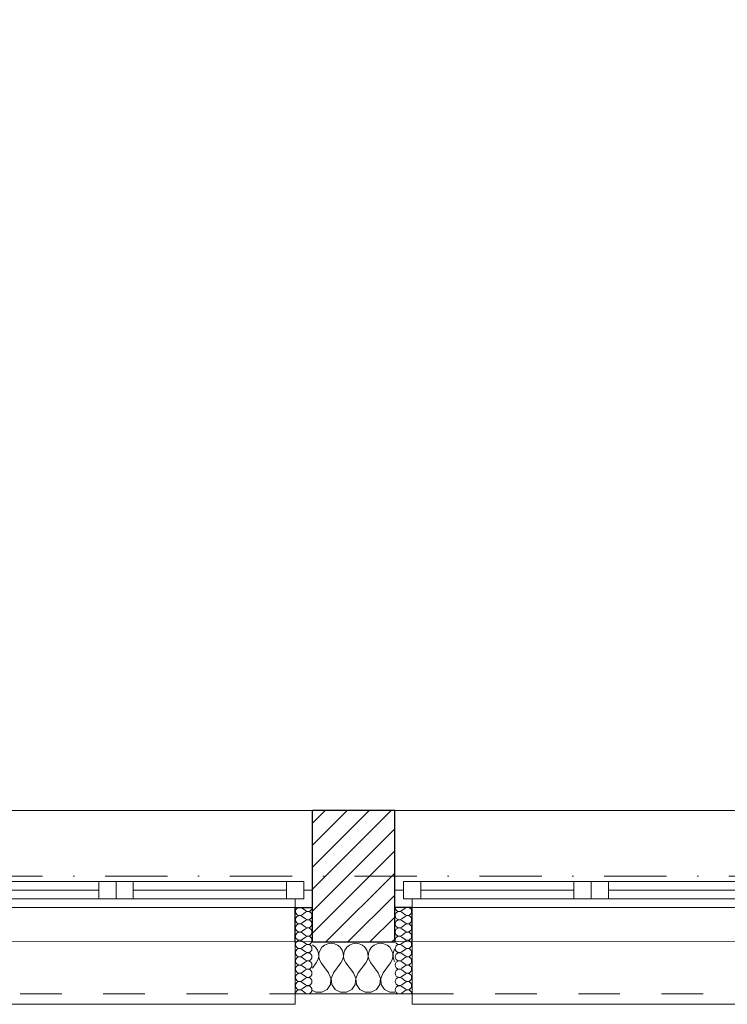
# Model space of a CAD drawing. Header units: millimetres. Extents: x 172139 to 266886, y 89395 to 138225.
# Tile 52 of 94: x 213673 to 215715, y 106825 to 109668. Entities that reach past the tile are written whole.
import ezdxf

# ---------------------------------------------------------------- set-up
doc = ezdxf.new("R2010")
doc.units = ezdxf.units.MM
doc.header["$MEASUREMENT"] = 0
doc.linetypes.add('Kropki i Kreski', pattern=[360, 180, -90, 0, -90])
doc.linetypes.add('Przerywana', pattern=[240, 120, -120])
for name, color, linetype in [('Konstrukcja - Siatki mod', 7, 'Continuous'), ('KR_INW', 7, 'Continuous'), ('NAPIS_SODON', 7, 'Continuous'), ('Okna ArchiCADa', 7, 'Continuous')]:
    doc.layers.add(name, color=color, linetype=linetype)
doc.layers.add('Konstrukcja - Siatki mod_Nr_pióra__48', color=7, linetype='Continuous', lineweight=15, true_color=0xa80f02)
doc.layers.add('KR_INW_Nr_pióra__102', color=7, linetype='Continuous', lineweight=5, true_color=0xcccccc)
for name, color, linetype, lineweight in [('KR_INW_Nr_pióra__101', 252, 'Continuous', 5), ('KR_INW_Nr_pióra__27', 7, 'Continuous', 25), ('KR_INW_Nr_pióra__47', 7, 'Continuous', 15), ('NAPIS_SODON_Nr_pióra__1', 7, 'Continuous', 13), ('Okna ArchiCADa_Nr_pióra__1', 7, 'Continuous', 13), ('Okna ArchiCADa_Nr_pióra__27', 7, 'Continuous', 25)]:
    doc.layers.add(name, color=color, linetype=linetype, lineweight=lineweight)

# ---------------------------------------------------------------- blocks, each defined once
blk = doc.blocks.new('Strop_1', base_point=(179225, 121523.3))
at = {"layer": 'NAPIS_SODON_Nr_pióra__1', "linetype": 'Continuous', "flags": 128}
blk.add_lwpolyline([(179225, 121523.3), (179225.9, 107003.8), (250898.3, 107008.3), (250897.4, 121527.8)], close=True, dxfattribs=at)
blk = doc.blocks.new('*X163')
at = {"layer": 'KR_INW_Nr_pióra__102', "linetype": 'Continuous'}
for p, q in [((214518.8, 106996.2), (214517.5, 106996.8)), ((214526.4, 106989.9), (214518.8, 106996.2)), ((214552.7, 106996.2), (214545.1, 106989.9)), ((214561.7, 107000.2), (214552.7, 106996.2)), ((214571.4, 107001.6), (214561.7, 107000.2)), ((214581.2, 107000.2), (214571.4, 107001.6)), ((214590.2, 106996.2), (214581.2, 107000.2)), ((214597.8, 106989.9), (214590.2, 106996.2)), ((214624.1, 106996.2), (214616.5, 106989.9)), ((214633.1, 107000.2), (214624.1, 106996.2)), ((214642.9, 107001.6), (214633.1, 107000.2)), ((214652.6, 107000.2), (214642.9, 107001.6)), ((214661.6, 106996.2), (214652.6, 107000.2)), ((214669.2, 106989.9), (214661.6, 106996.2)), ((214695.5, 106996.2), (214687.9, 106989.9)), ((214704.5, 107000.2), (214695.5, 106996.2)), ((214714.3, 107001.6), (214704.5, 107000.2)), ((214724, 107000.2), (214714.3, 107001.6)), ((214733.1, 106996.2), (214724, 107000.2)), ((214740.6, 106989.9), (214733.1, 106996.2)), ((214531.9, 106981.8), (214526.4, 106989.9)), ((214535.1, 106972.5), (214531.9, 106981.8)), ((214535.6, 106962.6), (214535.1, 106972.5)), ((214536.3, 106972.5), (214535.9, 106962.6)), ((214539.5, 106981.8), (214536.3, 106972.5)), ((214545.1, 106989.9), (214539.5, 106981.8)), ((214603.4, 106981.8), (214597.8, 106989.9)), ((214606.5, 106972.5), (214603.4, 106981.8)), ((214607, 106962.6), (214606.5, 106972.5)), ((214607.8, 106972.5), (214607.3, 106962.6)), ((214610.9, 106981.8), (214607.8, 106972.5)), ((214616.5, 106989.9), (214610.9, 106981.8)), ((214674.8, 106981.8), (214669.2, 106989.9)), ((214677.9, 106972.5), (214674.8, 106981.8)), ((214678.4, 106962.6), (214677.9, 106972.5)), ((214679.2, 106972.5), (214678.7, 106962.6)), ((214682.3, 106981.8), (214679.2, 106972.5)), ((214687.9, 106989.9), (214682.3, 106981.8)), ((214746.2, 106981.8), (214740.6, 106989.9)), ((214749.4, 106972.5), (214746.2, 106981.8)), ((214749.9, 106962.6), (214749.4, 106972.5)), ((214750.6, 106972.5), (214750.1, 106962.6)), ((214753.8, 106981.8), (214750.6, 106972.5)), ((214755.1, 106983.7), (214753.8, 106981.8)), ((214517.5, 106929.7), (214528.6, 106944.4)), ((214528.6, 106944.4), (214533.3, 106953.1)), ((214533.3, 106953.1), (214535.6, 106962.6)), ((214535.9, 106962.6), (214538.1, 106953.1)), ((214538.1, 106953.1), (214542.9, 106944.4)), ((214564.3, 106915.9), (214542.9, 106944.4)), ((214578.6, 106915.9), (214600, 106944.4)), ((214600, 106944.4), (214604.8, 106953.1)), ((214604.8, 106953.1), (214607, 106962.6)), ((214607.3, 106962.6), (214609.5, 106953.1)), ((214609.5, 106953.1), (214614.3, 106944.4)), ((214635.7, 106915.9), (214614.3, 106944.4)), ((214650, 106915.9), (214671.4, 106944.4)), ((214671.4, 106944.4), (214676.2, 106953.1)), ((214676.2, 106953.1), (214678.4, 106962.6)), ((214678.7, 106962.6), (214680.9, 106953.1)), ((214680.9, 106953.1), (214685.7, 106944.4)), ((214707.1, 106915.9), (214685.7, 106944.4)), ((214721.4, 106915.9), (214742.9, 106944.4)), ((214742.9, 106944.4), (214747.6, 106953.1)), ((214747.6, 106953.1), (214749.9, 106962.6)), ((214750.1, 106962.6), (214752.4, 106953.1)), ((214752.4, 106953.1), (214755.1, 106948.2)), ((214571, 106899.8), (214564.3, 106915.9)), ((214578.6, 106915.9), (214571.8, 106899.8)), ((214642.4, 106899.8), (214635.7, 106915.9)), ((214650, 106915.9), (214643.3, 106899.8)), ((214713.9, 106899.8), (214707.1, 106915.9)), ((214721.4, 106915.9), (214714.7, 106899.8)), ((214559.7, 106868), (214569.4, 106882.5)), ((214569.4, 106882.5), (214571, 106899.8)), ((214571.8, 106899.8), (214573.5, 106882.5)), ((214573.5, 106882.5), (214583.1, 106868)), ((214631.2, 106868), (214640.8, 106882.5)), ((214640.8, 106882.5), (214642.4, 106899.8)), ((214643.3, 106899.8), (214644.9, 106882.5)), ((214644.9, 106882.5), (214654.5, 106868)), ((214702.6, 106868), (214712.2, 106882.5)), ((214712.2, 106882.5), (214713.9, 106899.8)), ((214714.7, 106899.8), (214716.3, 106882.5)), ((214716.3, 106882.5), (214726, 106868)), ((214517.5, 106864.9), (214527, 106859.8)), ((214527, 106859.8), (214544.4, 106859.8)), ((214544.4, 106859.8), (214559.7, 106868)), ((214583.1, 106868), (214598.4, 106859.8)), ((214598.4, 106859.8), (214615.8, 106859.8)), ((214615.8, 106859.8), (214631.2, 106868)), ((214654.5, 106868), (214669.9, 106859.8)), ((214669.9, 106859.8), (214687.3, 106859.8)), ((214687.3, 106859.8), (214702.6, 106868)), ((214726, 106868), (214741.3, 106859.8)), ((214741.3, 106859.8), (214755.1, 106859.8))]:
    blk.add_line(p, q, dxfattribs=at)
blk = doc.blocks.new('*X202')
at = {"layer": 'KR_INW_Nr_pióra__102', "linetype": 'Continuous'}
for p, q in [((214497.3, 107095.6), (214487.7, 107102.8)), ((214497.3, 107090.9), (214487.7, 107083.7)), ((214497.3, 107071.8), (214487.7, 107079)), ((214497.3, 107067), (214487.7, 107059.9)), ((214497.3, 107048), (214487.7, 107055.1)), ((214497.3, 107043.2), (214487.7, 107036.1)), ((214497.3, 107024.2), (214487.7, 107031.3)), ((214497.3, 107019.4), (214487.7, 107012.3)), ((214497.3, 107000.4), (214487.7, 107007.5)), ((214497.3, 106995.6), (214487.7, 106988.5)), ((214497.3, 106976.6), (214487.7, 106983.7)), ((214497.3, 106971.8), (214487.7, 106964.7)), ((214497.3, 106952.8), (214487.7, 106959.9)), ((214497.3, 106948), (214487.7, 106940.9)), ((214497.3, 106929), (214487.7, 106936.1)), ((214497.3, 106924.2), (214487.7, 106917)), ((214497.3, 106905.1), (214487.7, 106912.3)), ((214497.3, 106900.4), (214487.7, 106893.2)), ((214497.3, 106881.3), (214487.7, 106888.5)), ((214497.3, 106876.6), (214487.7, 106869.4)), ((214497.3, 106857.5), (214487.7, 106864.7))]:
    blk.add_line(p, q, dxfattribs=at)
for centre, start, end in [((214480.6, 107093.2), 53.1301, 180), ((214480.6, 107093.2), 180, 306.8699), ((214480.6, 107069.4), 53.1301, 180), ((214504.4, 107105.1), 233.1301, 0), ((214504.4, 107081.3), 233.1301, 126.8699), ((214480.6, 107069.4), 180, 306.8699), ((214480.6, 107045.6), 53.1301, 180), ((214504.4, 107057.5), 233.1301, 126.8699), ((214480.6, 107045.6), 180, 306.8699), ((214480.6, 107021.8), 53.1301, 180), ((214504.4, 107033.7), 233.1301, 126.8699), ((214480.6, 107021.8), 180, 306.8699), ((214480.6, 106998), 53.1301, 180), ((214480.6, 106998), 180, 306.8699), ((214504.4, 107009.9), 233.1301, 126.8699), ((214504.4, 106986.1), 233.1301, 126.8699), ((214480.6, 106974.2), 53.1301, 180), ((214480.6, 106974.2), 180, 306.8699), ((214504.4, 106962.3), 233.1301, 126.8699), ((214480.6, 106950.4), 53.1301, 180), ((214480.6, 106950.4), 180, 306.8699), ((214480.6, 106926.6), 53.1301, 180), ((214504.4, 106938.5), 233.1301, 126.8699), ((214480.6, 106926.6), 180, 306.8699), ((214480.6, 106902.8), 53.1301, 180), ((214504.4, 106914.7), 233.1301, 126.8699), ((214480.6, 106902.8), 180, 306.8699), ((214480.6, 106879), 53.1301, 180), ((214504.4, 106890.9), 233.1301, 126.8699), ((214480.6, 106879), 180, 306.8699), ((214480.6, 106855.1), 53.1301, 180), ((214504.4, 106867), 233.1301, 126.8699)]:
    blk.add_arc(centre, 11.9, start, end, dxfattribs=at)
blk = doc.blocks.new('*X203')
at = {"layer": 'KR_INW_Nr_pióra__102', "linetype": 'Continuous'}
for p, q in [((214775.3, 107095.6), (214784.8, 107102.8)), ((214775.3, 107090.9), (214784.8, 107083.7)), ((214775.3, 107071.8), (214784.8, 107079)), ((214775.3, 107067), (214784.8, 107059.9)), ((214775.3, 107048), (214784.8, 107055.1)), ((214775.3, 107043.2), (214784.8, 107036.1)), ((214775.3, 107024.2), (214784.8, 107031.3)), ((214775.3, 107019.4), (214784.8, 107012.3)), ((214775.3, 107000.4), (214784.8, 107007.5)), ((214775.3, 106995.6), (214784.8, 106988.5)), ((214775.3, 106976.6), (214784.8, 106983.7)), ((214775.3, 106971.8), (214784.8, 106964.7)), ((214775.3, 106952.8), (214784.8, 106959.9)), ((214775.3, 106948), (214784.8, 106940.9)), ((214775.3, 106929), (214784.8, 106936.1)), ((214775.3, 106924.2), (214784.8, 106917)), ((214775.3, 106905.1), (214784.8, 106912.3)), ((214775.3, 106900.4), (214784.8, 106893.2)), ((214775.3, 106881.3), (214784.8, 106888.5)), ((214775.3, 106876.6), (214784.8, 106869.4)), ((214775.3, 106857.5), (214784.8, 106864.7))]:
    blk.add_line(p, q, dxfattribs=at)
for centre, start, end in [((214768.2, 107105.1), 180, 306.8699), ((214768.2, 107081.3), 53.1301, 306.8699), ((214792, 107093.2), 0, 126.8699), ((214792, 107093.2), 233.1301, 0), ((214792, 107069.4), 0, 126.8699), ((214768.2, 107057.5), 53.1301, 306.8699), ((214792, 107069.4), 233.1301, 0), ((214792, 107045.6), 0, 126.8699), ((214768.2, 107033.7), 53.1301, 306.8699), ((214792, 107045.6), 233.1301, 0), ((214792, 107021.8), 0, 126.8699), ((214768.2, 107009.9), 53.1301, 306.8699), ((214768.2, 106986.1), 53.1301, 306.8699), ((214792, 107021.8), 233.1301, 0), ((214792, 106998), 0, 126.8699), ((214792, 106998), 233.1301, 0), ((214768.2, 106962.3), 53.1301, 306.8699), ((214792, 106974.2), 0, 126.8699), ((214792, 106974.2), 233.1301, 0), ((214768.2, 106938.5), 53.1301, 306.8699), ((214792, 106950.4), 0, 126.8699), ((214792, 106950.4), 233.1301, 0), ((214792, 106926.6), 0, 126.8699), ((214768.2, 106914.7), 53.1301, 306.8699), ((214792, 106926.6), 233.1301, 0), ((214792, 106902.8), 0, 126.8699), ((214768.2, 106890.9), 53.1301, 306.8699), ((214792, 106902.8), 233.1301, 0), ((214792, 106879), 0, 126.8699), ((214768.2, 106867), 53.1301, 306.8699), ((214792, 106879), 233.1301, 0), ((214792, 106855.1), 0, 126.8699)]:
    blk.add_arc(centre, 11.9, start, end, dxfattribs=at)
blk = doc.blocks.new('Okno dwuskrzydłowe 19_5')
at = {"layer": 'Okna ArchiCADa_Nr_pióra__1', "linetype": 'Continuous'}
for p, q in [((-566.8, 230), (566.8, 230)), ((-566.8, 0), (-541.8, 0)), ((-541.8, 25), (-491.8, 25)), ((-541.8, -25), (-541.8, 25)), ((-541.8, 0), (-541.8, -25)), ((-491.8, 25), (-50, 25)), ((-491.8, 25), (-491.8, -25)), ((-491.8, 25), (-50, 25)), ((-491.8, 0), (-50, 0)), ((-50, -25), (-50, 25)), ((-50, 25), (0, 25)), ((0, 25), (0, -25)), ((0, 25), (50, 25)), ((0, -25), (0, 25)), ((50, 25), (491.8, 25)), ((50, 25), (50, -25)), ((50, 25), (491.8, 25)), ((50, 0), (491.8, 0)), ((491.8, -25), (491.8, 25)), ((491.8, 25), (541.8, 25)), ((541.8, 25), (541.8, -25)), ((541.8, -25), (541.8, 0)), ((541.8, 0), (566.8, 0)), ((-541.8, -25), (-516.8, -25)), ((-491.8, -25), (-541.8, -25)), ((-516.8, -25), (-516.8, -50)), ((-50, -25), (-491.8, -25)), ((0, -25), (-50, -25)), ((50, -25), (0, -25)), ((491.8, -25), (50, -25)), ((541.8, -25), (491.8, -25)), ((516.8, -50), (516.8, -25)), ((516.8, -25), (541.8, -25)), ((-516.8, -50), (-566.8, -50)), ((0, -50), (-516.8, -50)), ((516.8, -50), (0, -50)), ((566.8, -50), (516.8, -50)), ((-516.8, -300), (-516.8, -330)), ((516.8, -330), (516.8, -300)), ((-516.8, -330), (516.8, -330))]:
    blk.add_line(p, q, dxfattribs=at)
at = {"layer": 'Okna ArchiCADa_Nr_pióra__1', "linetype": 'Przerywana'}
blk.add_line((-516.8, -300), (516.8, -300), dxfattribs=at)
at = {"layer": 'Okna ArchiCADa_Nr_pióra__27', "linetype": 'Continuous'}
for p, q in [((-566.8, -50), (-566.8, 0)), ((566.8, -50), (566.8, 0)), ((-516.8, -50), (-566.8, -50)), ((516.8, -50), (566.8, -50))]:
    blk.add_line(p, q, dxfattribs=at)
blk = doc.blocks.new('Ściana_3', base_point=(179075.1, 106855.1))
at = {"layer": 'KR_INW_Nr_pióra__101', "linetype": 'Continuous'}
h = blk.add_hatch(dxfattribs=at)
h.set_pattern_fill('Cegła_licówka', color=256, style=0, pattern_type=2)
h.set_pattern_definition([(45, (0, 0), (-31.819804, 31.819804), [])])
h.paths.add_polyline_path([(214517.5, 107105.1), (214517.5, 107005.1), (214755.1, 107005.1), (214755.1, 107105.1), (214755.1, 107155.1), (214755.1, 107385.1), (214517.5, 107385.1), (214517.5, 107155.1)])
at = {"layer": 'KR_INW_Nr_pióra__27', "linetype": 'Continuous'}
for p, q in [((214517.5, 107155.1), (214517.5, 107385.1)), ((214755.1, 107155.1), (214755.1, 107385.1)), ((214517.5, 107105.1), (214517.5, 107155.1)), ((214755.1, 107105.1), (214755.1, 107155.1)), ((214467.5, 107005.1), (214467.5, 107105.1)), ((214467.5, 107105.1), (214517.5, 107105.1)), ((214517.5, 107005.1), (214517.5, 107105.1)), ((214755.1, 107005.1), (214755.1, 107105.1)), ((214805.1, 107105.1), (214755.1, 107105.1)), ((214805.1, 107005.1), (214805.1, 107105.1)), ((214517.5, 107005.1), (214755.1, 107005.1))]:
    blk.add_line(p, q, dxfattribs=at)
at = {"layer": 'KR_INW_Nr_pióra__27', "linetype": 'Continuous', "flags": 128}
blk.add_lwpolyline([(214755.1, 107385.1), (214517.5, 107385.1)], dxfattribs=at)
at = {"layer": 'KR_INW_Nr_pióra__47', "linetype": 'Continuous'}
for p, q in [((214517.5, 107105.1), (214467.5, 107105.1)), ((214467.5, 107105.1), (214467.5, 106855.1)), ((214755.1, 107105.1), (214805.1, 107105.1)), ((214805.1, 107105.1), (214805.1, 106855.1)), ((214467.5, 106855.1), (214467.5, 107005.1)), ((214805.1, 106855.1), (214805.1, 107005.1)), ((214517.5, 106855.1), (214467.5, 106855.1)), ((214755.1, 106855.1), (214805.1, 106855.1))]:
    blk.add_line(p, q, dxfattribs=at)
at = {"layer": 'KR_INW_Nr_pióra__47', "linetype": 'Continuous', "flags": 128}
blk.add_lwpolyline([(214517.5, 106855.1), (214755.1, 106855.1)], dxfattribs=at)
at = {"layer": 'KR_INW'}
for name in ['*X202', '*X203', '*X163']:
    blk.add_blockref(name, (0, 0), dxfattribs=at)
at = {"layer": 'Okna ArchiCADa', "color": 21, "linetype": 'Continuous', "lineweight": 13, "true_color": 0xff9955, "zscale": 1000}
for p in [(213950.7, 107155.1), (215321.8, 107155.1)]:
    blk.add_blockref('Okno dwuskrzydłowe 19_5', p, dxfattribs=at)
blk = doc.blocks.new('Standardowy znacznik siatki_10')
at = {"layer": 'Konstrukcja - Siatki mod_Nr_pióra__48', "linetype": 'Kropki i Kreski'}
blk.add_line((1000, 0), (72912, 0), dxfattribs=at)

msp = doc.modelspace()

# ---------------------------------------------------------------- block references
at = {"layer": 'Konstrukcja - Siatki mod', "color": 8, "linetype": 'Continuous', "lineweight": 13, "zscale": 1000}
msp.add_blockref('Standardowy znacznik siatki_10', (177989.3, 107195.1), dxfattribs=at)
at = {"layer": 'KR_INW'}
msp.add_blockref('Ściana_3', (179075.1, 106855.1), dxfattribs=at)
at = {"layer": 'NAPIS_SODON', "linetype": 'Continuous'}
msp.add_blockref('Strop_1', (179225, 121523.3), dxfattribs=at)

doc.saveas('drawing.dxf')
